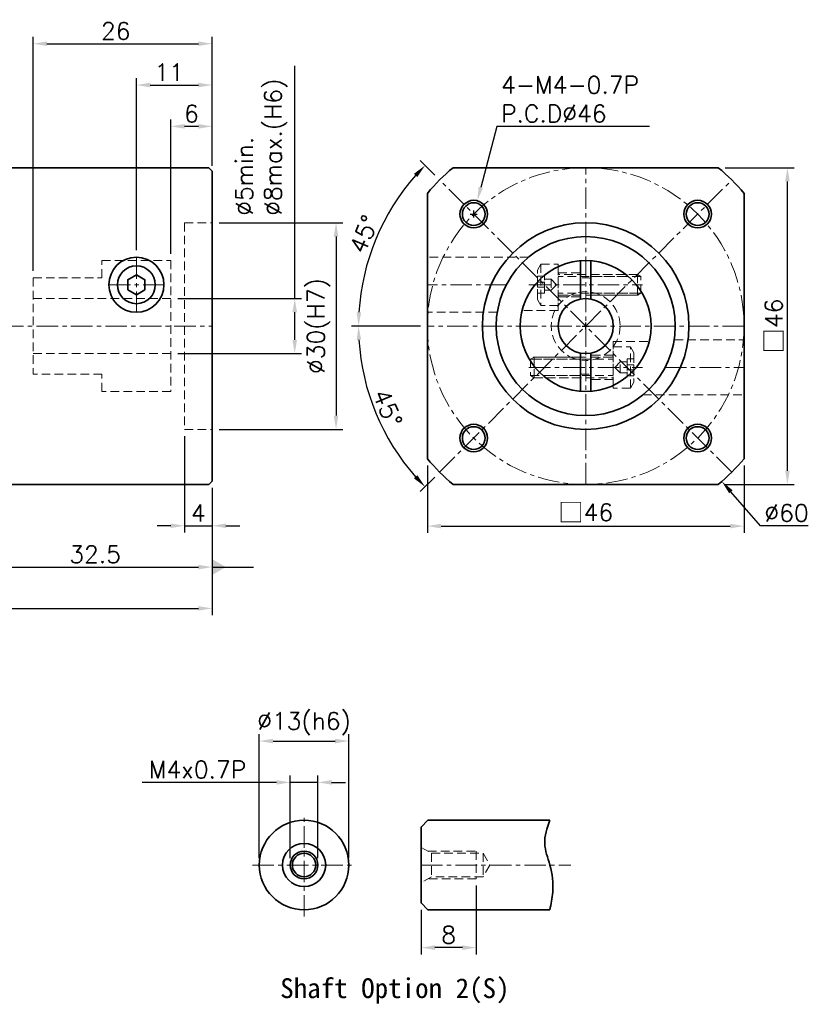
# Model space of a CAD drawing. Header units: millimetres. Extents: x -175 to 102, y -32 to 111.
# Tile 2 of 2: x -13 to 102, y -32 to 111. Entities that reach past the tile are written whole.
import ezdxf

# ---------------------------------------------------------------- set-up
doc = ezdxf.new("R2010")
doc.units = ezdxf.units.MM
doc.header["$LTSCALE"] = 2.5
doc.linetypes.add('CENTER', pattern=[2, 1.25, -0.25, 0.25, -0.25])
doc.linetypes.add('DASHED', pattern=[0.75, 0.5, -0.25])
doc.layers.get('0').update_dxf_attribs({"lineweight": 35})
for name, color, linetype, lineweight in [('DIM', 6, 'Continuous', 18), ('中心線', 1, 'CENTER', 18), ('虛線', 5, 'DASHED', 18)]:
    doc.layers.add(name, color=color, linetype=linetype, lineweight=lineweight)
doc.styles.get("Standard").update_dxf_attribs({"font": 'romans.shx'})
doc.dimstyles.new('R', dxfattribs={"dimtxt": 2.5, "dimasz": 2, "dimexe": 1, "dimexo": 1, "dimgap": 0.6, "dimtad": 1, "dimtoh": 1, "dimdec": 4, "dimdsep": 46, "dimtxsty": 'Standard', "dimcen": 0.5, "dimdle": 1, "dimclrt": 7, "dimadec": 4, "dimazin": 2, "dimtfac": 1, "dimtdec": 4, "dimtofl": 0, "dimtmove": 0, "dimatfit": 3, "dimfxl": 0, "dimtolj": 1, "dimarcsym": 0})
doc.dimstyles.get("Standard").update_dxf_attribs({"dimtxt": 2.5, "dimasz": 2, "dimexe": 1, "dimexo": 1, "dimgap": 0.6, "dimtad": 1, "dimdec": 4, "dimdsep": 46, "dimtxsty": 'Standard', "dimcen": 0.5, "dimdle": 1, "dimclrt": 7, "dimadec": 4, "dimazin": 2, "dimtfac": 1, "dimtdec": 4, "dimtofl": 0, "dimtmove": 0, "dimatfit": 3, "dimfxl": 0, "dimtolj": 1, "dimarcsym": 0})

# ---------------------------------------------------------------- blocks, each defined once
blk = doc.blocks.new('*D14')
at = {"layer": 'Defpoints', "color": 0}
for p in [(14.57, 101.75), (14.57, 89.25), (3.57, 76.75)]:
    blk.add_point(p, dxfattribs=at)
at = {"layer": 'DIM', "color": 0, "lineweight": -2}
for p, q in [((3.57, 77.75), (3.57, 102.75)), ((5.57, 101.75), (12.57, 101.75)), ((14.57, 90.25), (14.57, 102.75))]:
    blk.add_line(p, q, dxfattribs=at)
at = {"layer": 'DIM', "color": 0}
for points in [[(5.57, 102.08), (5.57, 101.42), (3.57, 101.75)], [(12.57, 102.08), (12.57, 101.42), (14.57, 101.75)]]:
    blk.add_solid(points, dxfattribs=at)
at = {"layer": 'DIM', "color": 7, "insert": (8.32, 103.6), "char_height": 2.5, "attachment_point": 5}
blk.add_mtext('\\A1;11', dxfattribs=at)
blk = doc.blocks.new('*D15')
at = {"layer": 'Defpoints', "color": 0}
for p in [(14.57, 107.75), (14.57, 89.25), (-11.43, 73.75)]:
    blk.add_point(p, dxfattribs=at)
at = {"layer": 'DIM', "color": 0, "lineweight": -2}
for p, q in [((-11.43, 74.75), (-11.43, 108.75)), ((14.57, 90.25), (14.57, 108.75)), ((-9.43, 107.75), (12.57, 107.75))]:
    blk.add_line(p, q, dxfattribs=at)
at = {"layer": 'DIM', "color": 0}
for points in [[(-9.43, 108.08), (-9.43, 107.42), (-11.43, 107.75)], [(12.57, 108.08), (12.57, 107.42), (14.57, 107.75)]]:
    blk.add_solid(points, dxfattribs=at)
at = {"layer": 'DIM', "color": 7, "insert": (0.57, 109.6), "char_height": 2.5, "attachment_point": 5}
blk.add_mtext('\\A1;26', dxfattribs=at)
blk = doc.blocks.new('*D20')
at = {"layer": 'Defpoints', "color": 0}
for p in [(-17.93, 44.25), (14.57, 44.25), (14.57, 31.75)]:
    blk.add_point(p, dxfattribs=at)
at = {"layer": 'DIM', "color": 0, "lineweight": -2}
for p, q in [((-17.93, 43.25), (-17.93, 30.75)), ((14.57, 43.25), (14.57, 30.75)), ((-15.93, 31.75), (12.57, 31.75))]:
    blk.add_line(p, q, dxfattribs=at)
at = {"layer": 'DIM', "color": 0}
for points in [[(-15.93, 32.08), (-15.93, 31.42), (-17.93, 31.75)], [(12.57, 32.08), (12.57, 31.42), (14.57, 31.75)]]:
    blk.add_solid(points, dxfattribs=at)
at = {"layer": 'DIM', "color": 7, "insert": (-2.43, 33.6), "char_height": 2.5, "attachment_point": 5}
blk.add_mtext('\\A1;32.5', dxfattribs=at)
blk = doc.blocks.new('*D21')
at = {"layer": 'Defpoints', "color": 0}
for p in [(-95.93, 61.25), (14.57, 44.25), (14.57, 25.75)]:
    blk.add_point(p, dxfattribs=at)
at = {"layer": 'DIM', "color": 0, "lineweight": -2}
for p, q in [((-95.93, 60.25), (-95.93, 24.75)), ((14.57, 43.25), (14.57, 24.75)), ((-93.93, 25.75), (12.57, 25.75))]:
    blk.add_line(p, q, dxfattribs=at)
at = {"layer": 'DIM', "color": 0}
for points in [[(-93.93, 26.08), (-93.93, 25.42), (-95.93, 25.75)], [(12.57, 26.08), (12.57, 25.42), (14.57, 25.75)]]:
    blk.add_solid(points, dxfattribs=at)
at = {"layer": 'DIM', "color": 7, "insert": (-40.68, 27.6), "char_height": 2.5, "attachment_point": 5}
blk.add_mtext('\\A1;110.5', dxfattribs=at)
blk = doc.blocks.new('*D36')
at = {"layer": 'Defpoints', "color": 0}
for p in [(34.42, 6.49), (21.42, -11.51), (34.42, -11.51)]:
    blk.add_point(p, dxfattribs=at)
at = {"layer": 'DIM', "color": 0, "lineweight": -2}
for p, q in [((21.42, -10.51), (21.42, 7.49)), ((34.42, -10.51), (34.42, 7.49)), ((23.42, 6.49), (32.42, 6.49))]:
    blk.add_line(p, q, dxfattribs=at)
at = {"layer": 'DIM', "color": 0}
for points in [[(23.42, 6.82), (23.42, 6.15), (21.42, 6.49)], [(32.42, 6.82), (32.42, 6.15), (34.42, 6.49)]]:
    blk.add_solid(points, dxfattribs=at)
at = {"layer": 'DIM', "color": 7, "insert": (27.92, 8.99), "char_height": 2.5, "attachment_point": 5}
blk.add_mtext('\\A1;%%C13(h6)', dxfattribs=at)
blk = doc.blocks.new('*D43')
at = {"layer": 'Defpoints', "color": 0}
for p in [(29.92, 0.49), (25.92, -11.51), (29.92, -11.51)]:
    blk.add_point(p, dxfattribs=at)
at = {"layer": 'DIM', "color": 0, "lineweight": -2}
for p, q in [((25.92, -10.51), (25.92, 1.49)), ((29.92, -10.51), (29.92, 1.49)), ((23.92, 0.49), (4.41, 0.49)), ((29.92, 0.49), (25.92, 0.49)), ((31.92, 0.49), (33.92, 0.49))]:
    blk.add_line(p, q, dxfattribs=at)
at = {"layer": 'DIM', "color": 0}
for points in [[(23.92, 0.82), (23.92, 0.15), (25.92, 0.49)], [(31.92, 0.82), (31.92, 0.15), (29.92, 0.49)]]:
    blk.add_solid(points, dxfattribs=at)
at = {"layer": 'DIM', "color": 7, "insert": (12.45, 2.34), "char_height": 2.5, "attachment_point": 5}
blk.add_mtext('\\A1;M4x0.7P', dxfattribs=at)
blk = doc.blocks.new('*D22')
at = {"layer": 'Defpoints', "color": 0}
for p in [(52.92, -13.51), (44.92, -17.01), (44.92, -23.51)]:
    blk.add_point(p, dxfattribs=at)
at = {"layer": 'DIM', "color": 0, "lineweight": -2}
for p, q in [((52.92, -14.51), (52.92, -24.51)), ((44.92, -18.01), (44.92, -24.51)), ((50.92, -23.51), (46.92, -23.51))]:
    blk.add_line(p, q, dxfattribs=at)
at = {"layer": 'DIM', "color": 0}
for points in [[(46.92, -23.18), (46.92, -23.85), (44.92, -23.51)], [(50.92, -23.18), (50.92, -23.85), (52.92, -23.51)]]:
    blk.add_solid(points, dxfattribs=at)
at = {"layer": 'DIM', "color": 7, "insert": (48.92, -21.66), "char_height": 2.5, "attachment_point": 5}
blk.add_mtext('\\A1;8', dxfattribs=at)
blk = doc.blocks.new('*D23')
at = {"layer": 'Defpoints', "color": 0}
for p in [(8.57, 70.75), (8.57, 62.75), (26.57, 62.75)]:
    blk.add_point(p, dxfattribs=at)
at = {"layer": 'DIM', "color": 0, "lineweight": -2}
for p, q in [((26.57, 70.75), (26.57, 104.55)), ((9.57, 70.75), (27.57, 70.75)), ((26.57, 64.75), (26.57, 68.75)), ((9.57, 62.75), (27.57, 62.75))]:
    blk.add_line(p, q, dxfattribs=at)
at = {"layer": 'DIM', "color": 0}
for points in [[(26.23, 68.75), (26.9, 68.75), (26.57, 70.75)], [(26.23, 64.75), (26.9, 64.75), (26.57, 62.75)]]:
    blk.add_solid(points, dxfattribs=at)
at = {"layer": 'DIM', "color": 7, "insert": (17.99, 82.76), "char_height": 2.5, "attachment_point": 1, "rotation": 90}
blk.add_mtext('\\A1;%%C5min.\\P%%C8max.(H6) ', dxfattribs=at)
blk = doc.blocks.new('*D29')
at = {"layer": 'Defpoints', "color": 0}
for p in [(8.57, 95.75), (14.57, 89.04), (8.57, 76.25)]:
    blk.add_point(p, dxfattribs=at)
at = {"layer": 'DIM', "color": 0, "lineweight": -2}
for p, q in [((8.57, 77.25), (8.57, 96.75)), ((14.57, 90.04), (14.57, 96.75)), ((12.57, 95.75), (10.57, 95.75))]:
    blk.add_line(p, q, dxfattribs=at)
at = {"layer": 'DIM', "color": 0}
for points in [[(10.57, 96.08), (10.57, 95.42), (8.57, 95.75)], [(12.57, 96.08), (12.57, 95.42), (14.57, 95.75)]]:
    blk.add_solid(points, dxfattribs=at)
at = {"layer": 'DIM', "color": 7, "insert": (11.57, 97.6), "char_height": 2.5, "attachment_point": 5}
blk.add_mtext('\\A1;6', dxfattribs=at)
blk = doc.blocks.new('*D31')
at = {"layer": 'Defpoints', "color": 0}
for p in [(10.57, 51.75), (14.57, 44.25), (14.57, 37.75)]:
    blk.add_point(p, dxfattribs=at)
at = {"layer": 'DIM', "color": 0, "lineweight": -2}
for p, q in [((10.57, 50.75), (10.57, 36.75)), ((14.57, 43.25), (14.57, 36.75)), ((8.57, 37.75), (6.57, 37.75)), ((10.57, 37.75), (14.57, 37.75)), ((16.57, 37.75), (18.57, 37.75))]:
    blk.add_line(p, q, dxfattribs=at)
at = {"layer": 'DIM', "color": 0}
for points in [[(8.57, 38.08), (8.57, 37.42), (10.57, 37.75)], [(16.57, 38.08), (16.57, 37.42), (14.57, 37.75)]]:
    blk.add_solid(points, dxfattribs=at)
at = {"layer": 'DIM', "color": 7, "insert": (12.57, 39.6), "char_height": 2.5, "attachment_point": 5}
blk.add_mtext('\\A1;4', dxfattribs=at)
blk = doc.blocks.new('*D32')
at = {"layer": 'Defpoints', "color": 0}
for p in [(45.83, 47.49), (91.83, 47.49), (91.83, 37.7)]:
    blk.add_point(p, dxfattribs=at)
at = {"layer": 'DIM', "color": 0, "lineweight": -2}
for p, q in [((45.83, 46.49), (45.83, 36.7)), ((91.83, 46.49), (91.83, 36.7)), ((47.83, 37.7), (89.83, 37.7))]:
    blk.add_line(p, q, dxfattribs=at)
at = {"layer": 'DIM', "color": 0}
for points in [[(47.83, 38.04), (47.83, 37.37), (45.83, 37.7)], [(89.83, 38.04), (89.83, 37.37), (91.83, 37.7)]]:
    blk.add_solid(points, dxfattribs=at)
at = {"layer": 'DIM', "color": 7, "insert": (68.83, 39.66), "char_height": 2.5, "attachment_point": 5}
blk.add_mtext('\\A1;{\\fPMingLiU|b0|i0|c136|p18;\\H1.083x;\\C0;□}46', dxfattribs=at)
blk = doc.blocks.new('*D33')
at = {"layer": 'Defpoints', "color": 0}
for p in [(47.62, 87.96), (40.25, 83.25), (45.83, 66.75), (91.83, 66.75), (90.04, 45.54)]:
    blk.add_point(p, dxfattribs=at)
at = {"layer": 'DIM', "color": 0, "lineweight": -2}
for p, q in [((46.91, 88.67), (44.79, 90.79)), ((44.83, 66.75), (34.83, 66.75))]:
    blk.add_line(p, q, dxfattribs=at)
blk.add_arc((68.83, 66.75), 33, 138.473, 176.527, dxfattribs=at)
at = {"layer": 'DIM', "color": 0}
for points in [[(43.88, 88.86), (44.37, 88.4), (45.5, 90.08)], [(36.22, 68.74), (35.56, 68.76), (35.83, 66.75)]]:
    blk.add_solid(points, dxfattribs=at)
at = {"layer": 'DIM', "color": 7, "insert": (36.63, 80.09), "char_height": 2.5, "attachment_point": 5, "rotation": 67.5}
blk.add_mtext('\\A1;45°', dxfattribs=at)
blk = doc.blocks.new('*D34')
at = {"layer": 'Defpoints', "color": 0}
for p in [(90.04, 87.96), (45.83, 66.75), (91.83, 66.75), (36.95, 58.21), (47.62, 45.54)]:
    blk.add_point(p, dxfattribs=at)
at = {"layer": 'DIM', "color": 0, "lineweight": -2}
for p, q in [((44.83, 66.75), (34.83, 66.75)), ((46.91, 44.83), (44.79, 42.71))]:
    blk.add_line(p, q, dxfattribs=at)
blk.add_arc((68.83, 66.75), 33, 183.473, 221.527, dxfattribs=at)
at = {"layer": 'DIM', "color": 0}
for points in [[(35.56, 64.74), (36.22, 64.76), (35.83, 66.75)], [(44.37, 45.1), (43.88, 44.64), (45.5, 43.41)]]:
    blk.add_solid(points, dxfattribs=at)
at = {"layer": 'DIM', "color": 7, "insert": (40.05, 54.83), "char_height": 2.5, "attachment_point": 5, "rotation": 292.5}
blk.add_mtext('\\A1;45°', dxfattribs=at)
blk = doc.blocks.new('A$C17CE267E')
at = {"layer": '虛線', "color": 7}
for p, q in [((14.5, 0), (14.5, 6)), ((0.5, 4.5), (0, 4.2)), ((0.5, 1.5), (0.5, 4.5)), ((11.8, 4.5), (0.5, 4.5)), ((0, 4.2), (12, 4.2)), ((0, 4.2), (0, 1.8)), ((0, 1.8), (12, 1.8)), ((0, 1.8), (0.5, 1.5)), ((0.5, 1.5), (11.8, 1.5))]:
    blk.add_line(p, q, dxfattribs=at)
for points in [[(14.5, 6), (15, 5.13), (15, 0.87), (14.5, 0), (12, 0), (12, 6)], [(14, 3.81), (14, 2.19), (13, 2.19), (13, 3.81)], [(15, 1.77), (15, 4.23), (14, 4.23), (14, 1.77)], [(15, 2.63), (15, 3.37), (14, 3.37), (14, 2.63)]]:
    blk.add_lwpolyline(points, close=True, dxfattribs=at)
blk.add_lwpolyline([(13, 2.19), (12.24, 3), (13, 3.81)], dxfattribs=at)
for centre, start, end in [((11.8, 4.7), 270, 0), ((11.8, 1.3), 0, 90)]:
    blk.add_arc(centre, 0.2, start, end, dxfattribs=at)
blk = doc.blocks.new('A$C52865C1E')
for p, q in [((8.75, 18.97), (8.75, 13.43)), ((10.25, 18.97), (10.25, 13.43)), ((8.75, 5.57), (8.75, 0.03)), ((10.25, 5.57), (10.25, 0.03))]:
    blk.add_line(p, q)
for radius in [9.5, 4]:
    blk.add_circle((9.5, 9.5), radius)
at = {"layer": '中心線', "color": 7}
for p, q in [((1.25, 15.5), (17.75, 15.5)), ((1.25, 3.5), (17.75, 3.5))]:
    blk.add_line(p, q, dxfattribs=at)
at = {"layer": '虛線', "color": 7}
for p, q in [((5.5, 17.25), (8.75, 17.25)), ((10.25, 17), (15.33, 17)), ((10.25, 16.7), (15.7, 16.7)), ((10.25, 14.3), (17.7, 14.3)), ((5.5, 13.75), (8.75, 13.75)), ((10.25, 14), (17.87, 14)), ((8.75, 5), (1.13, 5)), ((8.75, 4.7), (1.3, 4.7)), ((13.5, 5.25), (10.25, 5.25)), ((8.75, 2.3), (3.3, 2.3)), ((8.75, 2), (3.67, 2)), ((13.5, 1.75), (10.25, 1.75))]:
    blk.add_line(p, q, dxfattribs=at)
for points in [[(5.5, 18.12), (5.5, 11.75), (0.27, 11.75)], [(13.5, 0.88), (13.5, 7.25)], [(13.5, 7.25), (18.73, 7.25)]]:
    blk.add_lwpolyline(points, dxfattribs=at)
blk.add_circle((9.5, 9.5), 5, dxfattribs=at)
for start, end in [(83.8494, 96.1506), (263.8494, 276.1506)]:
    blk.add_arc((9.5, 9.5), 7, start, end, dxfattribs=at)
at = {"layer": '中心線', "color": 7, "rotation": 180}
blk.add_blockref('A$C17CE267E', (17.5, 18.5), dxfattribs=at)
at = {"layer": '中心線', "color": 7}
blk.add_blockref('A$C17CE267E', (1.5, 0.5), dxfattribs=at)
blk = doc.blocks.new('*D13')
at = {"layer": 'Defpoints', "color": 0}
for p in [(88.09, 89.75), (98.13, 89.75), (88.09, 43.75)]:
    blk.add_point(p, dxfattribs=at)
at = {"layer": 'DIM', "color": 0, "lineweight": -2}
for p, q in [((89.09, 89.75), (99.13, 89.75)), ((98.13, 45.75), (98.13, 87.75)), ((89.09, 43.75), (99.13, 43.75))]:
    blk.add_line(p, q, dxfattribs=at)
at = {"layer": 'DIM', "color": 0}
for points in [[(97.8, 87.75), (98.46, 87.75), (98.13, 89.75)], [(97.8, 45.75), (98.46, 45.75), (98.13, 43.75)]]:
    blk.add_solid(points, dxfattribs=at)
at = {"layer": 'DIM', "color": 7, "insert": (96.18, 66.75), "char_height": 2.5, "attachment_point": 5, "rotation": 90}
blk.add_mtext('\\A1;{\\fPMingLiU|b0|i0|c136|p18;\\H1.083x;\\C0;□}46', dxfattribs=at)
blk = doc.blocks.new('*D45')
at = {"layer": 'Defpoints', "color": 0}
for p in [(14.57, 81.75), (14.57, 51.75), (32.57, 51.75)]:
    blk.add_point(p, dxfattribs=at)
at = {"layer": 'DIM', "color": 0, "lineweight": -2}
for p, q in [((15.57, 81.75), (33.57, 81.75)), ((32.57, 79.75), (32.57, 53.75)), ((15.57, 51.75), (33.57, 51.75))]:
    blk.add_line(p, q, dxfattribs=at)
at = {"layer": 'DIM', "color": 0}
for points in [[(32.23, 79.75), (32.9, 79.75), (32.57, 81.75)], [(32.23, 53.75), (32.9, 53.75), (32.57, 51.75)]]:
    blk.add_solid(points, dxfattribs=at)
at = {"layer": 'DIM', "color": 7, "insert": (30.06, 66.75), "char_height": 2.5, "attachment_point": 5, "rotation": 90}
blk.add_mtext('\\A1;%%C30(H7)', dxfattribs=at)
blk = doc.blocks.new('*D46')
at = {"layer": 'Defpoints', "color": 0}
for p in [(49.06, 89.31), (88.6, 44.19)]:
    blk.add_point(p, dxfattribs=at)
at = {"layer": 'DIM', "color": 0, "lineweight": -2}
for p, q in [((68.83, 66.25), (68.83, 67.25)), ((68.33, 66.75), (69.33, 66.75)), ((94.24, 37.75), (89.92, 42.68)), ((101.15, 37.75), (94.24, 37.75))]:
    blk.add_line(p, q, dxfattribs=at)
at = {"layer": 'DIM', "color": 0}
blk.add_solid([(90.17, 42.9), (89.67, 42.46), (88.6, 44.19)], dxfattribs=at)
at = {"layer": 'DIM', "color": 7, "insert": (98, 39.6), "char_height": 2.5, "attachment_point": 5}
blk.add_mtext('\\A1;∅60', dxfattribs=at)
blk = doc.blocks.new('*U48')
at = {"color": 7}
for radius in [2, 1.65]:
    blk.add_circle((0, 0), radius, dxfattribs=at)
blk = doc.blocks.new('*U49')
at = {"color": 0, "linetype": 'ByBlock', "lineweight": -2}
blk.add_blockref('*U48', (38.3, 83.01), dxfattribs=at)
for p, rotation in [((70.83, 83.01), 270), ((38.3, 50.49), 89.99999999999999), ((70.83, 50.49), 180)]:
    blk.add_blockref('*U48', p, dxfattribs=dict(at, rotation=rotation))
blk = doc.blocks.new('*D50')
at = {"layer": 'Defpoints', "color": 0}
for p in [(53.08, 84.95), (52.05, 81.08)]:
    blk.add_point(p, dxfattribs=at)
at = {"layer": 'DIM', "color": 0, "lineweight": -2}
for p, q in [((55.94, 95.75), (53.59, 86.88)), ((78.09, 95.75), (55.94, 95.75)), ((52.07, 83.01), (53.07, 83.01)), ((52.57, 82.51), (52.57, 83.51))]:
    blk.add_line(p, q, dxfattribs=at)
at = {"layer": 'DIM', "color": 0}
blk.add_solid([(53.27, 86.96), (53.91, 86.79), (53.08, 84.95)], dxfattribs=at)
at = {"layer": 'DIM', "color": 7, "insert": (56.54, 103.02), "char_height": 2.5, "attachment_point": 1}
blk.add_mtext('\\A1;4-M4-0.7P\\PP.C.D%%C46', dxfattribs=at)

msp = doc.modelspace()

# ---------------------------------------------------------------- linework, layer by layer
for p, q in [((14.06776, 89.74944), (-17.43224, 89.74944)), ((14.06776, 89.74944), (14.56776, 89.24944)), ((14.56776, 44.24944), (14.56776, 89.24944)), ((49.56855, 89.74944), (88.09127, 89.74944)), ((45.82991, 47.48808), (45.82991, 86.0108)), ((91.82991, 86.0108), (91.82991, 47.48808)), ((14.06776, 43.74944), (-17.43224, 43.74944)), ((14.06776, 43.74944), (14.56776, 44.24944)), ((88.09127, 43.74944), (49.56855, 43.74944))]:
    msp.add_line(p, q)
msp.add_lwpolyline([(2.31776, 72.02775), (3.56776, 71.30606), (4.81776, 72.02775), (4.81776, 73.47112), (3.56776, 74.19281), (2.31776, 73.47112)], close=True)
msp.add_lwpolyline([(63.61926, -18.01466), (45.91926, -18.01466), (44.91926, -17.01466), (44.91926, -6.01466), (45.91926, -5.01466), (63.61926, -5.01466)])
at = {"color": 7}
for radius in [15, 13]:
    msp.add_circle((68.82991, 66.74944), radius, dxfattribs=at)
for centre, radius in [((3.56776, 72.74944), 4), ((3.56776, 72.74944), 2.75), ((27.91926, -11.51466), 6.5), ((27.91926, -11.51466), 3.1434), ((27.91926, -11.51466), 2), ((27.91926, -11.51466), 1.7)]:
    msp.add_circle(centre, radius)
for start, end in [(129.9445052, 140.0554948), (39.9445052, 50.0554948), (219.9445052, 230.0554948), (309.9445052, 320.0554948)]:
    msp.add_arc((68.82991, 66.74944), 30, start, end)
msp.add_spline([(63.61926, -5.01466), (62.87279, -8.40262), (63.61926, -11.51466), (64.03571, -15.46274), (63.61926, -18.01466)], degree=3)
at = {"layer": '中心線', "color": 7}
for p, q in [((68.82991, 43.74944), (68.82991, 89.74944)), ((90.04311, 45.53623), (47.61671, 87.96264)), ((47.61671, 45.53623), (90.04311, 87.96264)), ((3.56776, 76.74944), (3.56776, 68.74944)), ((-0.43224, 72.74944), (7.56776, 72.74944)), ((57.29735, 72.74944), (45.82991, 72.74944)), ((-95.93224, 66.74944), (14.56776, 66.74944)), ((91.82991, 66.74944), (45.82991, 66.74944)), ((80.36247, 60.74944), (91.82991, 60.74944)), ((27.91926, -19.01466), (27.91926, -4.01466)), ((20.41926, -11.51466), (35.41926, -11.51466)), ((44.91926, -11.51466), (66.66802, -11.51466))]:
    msp.add_line(p, q, dxfattribs=at)
msp.add_circle((68.82991, 66.74944), 23, dxfattribs=at)
at = {"layer": '虛線', "color": 7}
for p, q in [((10.56776, 81.74944), (14.56776, 81.74944)), ((10.56776, 81.74944), (10.56776, 51.74944)), ((-1.43224, 73.74944), (-1.43224, 76.24944)), ((-1.43224, 76.24944), (8.56776, 76.24944)), ((8.56776, 76.24944), (8.56776, 57.24944)), ((60.52329, 76.74944), (45.82991, 76.74944)), ((-11.43224, 73.74944), (-1.43224, 73.74944)), ((-11.43224, 73.74944), (-11.43224, 59.74944)), ((8.56776, 70.74944), (-11.43224, 70.74944)), ((55.94422, 68.74944), (45.82991, 68.74944)), ((81.71561, 64.74944), (91.82991, 64.74944)), ((8.56776, 62.74944), (-11.43224, 62.74944)), ((-1.43224, 59.74944), (-11.43224, 59.74944)), ((-1.43224, 57.24944), (-1.43224, 59.74944)), ((8.56776, 57.24944), (-1.43224, 57.24944)), ((77.13654, 56.74944), (91.82991, 56.74944)), ((10.56776, 51.74944), (14.56776, 51.74944)), ((44.91926, -8.94863), (46.41926, -9.81466)), ((45.89965, -9.51466), (52.91926, -9.51466)), ((46.41926, -9.81466), (46.41926, -13.21466)), ((46.41926, -9.81466), (53.91926, -9.81466)), ((52.91926, -9.51466), (52.91926, -13.51466)), ((53.91926, -9.81466), (53.91926, -13.21466)), ((53.91926, -9.81466), (54.90076, -11.51466)), ((54.90076, -11.51466), (53.91926, -13.21466)), ((46.41926, -13.21466), (44.91926, -14.08068)), ((52.91926, -13.51466), (45.89965, -13.51466)), ((53.91926, -13.21466), (46.41926, -13.21466))]:
    msp.add_line(p, q, dxfattribs=at)

# ---------------------------------------------------------------- block references
at = {"color": 7}
for name, p in [('*U49', (14.26215, 0)), ('A$C52865C1E', (59.32991, 57.24944))]:
    msp.add_blockref(name, p, dxfattribs=at)

# ---------------------------------------------------------------- texts
at = {"insert": (24.4602, -27.96252), "char_height": 2.88, "width": 47.4777489, "attachment_point": 1}
msp.add_mtext('{\\fDFKai-SB|b1|i0|c0|p65;Shaft Option 2(S)}', dxfattribs=at)

# ---------------------------------------------------------------- dimensions: what is measured, and where the dimension line sits
at = {"layer": 'DIM', "color": 7}
for base, p1, p2, picture, middle in [((14.56776, 107.74944), (-11.43224, 73.74944), (14.56776, 89.24944), '*D15', (0.56776, 107.74944)), ((14.56776, 101.74944), (3.56776, 76.74944), (14.56776, 89.24944), '*D14', (8.31776, 101.74944)), ((14.56776, 25.74944), (-95.93224, 61.24944), (14.56776, 44.24944), '*D21', (-40.68224, 25.74944)), ((14.56776, 31.74944), (-17.93224, 44.24944), (14.56776, 44.24944), '*D20', (-2.43224, 31.74944))]:
    dim = msp.add_linear_dim(base=base, p1=p1, p2=p2, dimstyle='Standard', dxfattribs=at)
    dim.commit()
    dim.dimension.update_dxf_attribs({"geometry": picture, "text_midpoint": middle, "dimtype": 160})
dim = msp.add_linear_dim(base=(26.56776, 62.74944), p1=(8.56776, 70.74944), p2=(8.56776, 62.74944), angle=90, text='%%C5min.\\P%%C8max.(H6) ', dimstyle='Standard', override={"dimtofl": 1}, dxfattribs=at)
dim.commit()
dim.dimension.update_dxf_attribs({"geometry": '*D23', "text_midpoint": (26.56776, 93.35488), "dimtype": 160})
dim = msp.add_diameter_dim_2p(p1=(52.05419, 81.07961), p2=(53.07872, 84.94618), text='4-M4-0.7P\\PP.C.D%%C46', dimstyle='R', dxfattribs=at)
dim.commit()
dim.dimension.update_dxf_attribs({"geometry": '*D50', "text_midpoint": (67.31506, 95.74944), "dimtype": 163})
dim = msp.add_linear_dim(base=(8.56776, 95.74944), p1=(14.56776, 89.04226), p2=(8.56776, 76.24944), dimstyle='Standard', override={"dimtofl": 1}, dxfattribs=at)
dim.commit()
dim.dimension.update_dxf_attribs({"geometry": '*D29', "text_midpoint": (11.56776, 95.74944), "dimtype": 160})
for base, line1, line2, picture, middle in [((40.25107, 83.24944), ((91.82991, 66.74944), (45.82991, 66.74944)), ((90.04311, 45.53623), (47.61671, 87.96264)), '*D33', (38.34189, 79.37799)), ((36.95436, 58.20841), ((47.61671, 45.53623), (90.04311, 87.96264)), ((91.82991, 66.74944), (45.82991, 66.74944)), '*D34', (38.34189, 54.12088))]:
    dim = msp.add_angular_dim_2l(base=base, line1=line1, line2=line2, dimstyle='Standard', dxfattribs=at)
    dim.commit()
    dim.dimension.update_dxf_attribs({"geometry": picture, "text_midpoint": middle, "dimtype": 162})
dim = msp.add_diameter_dim_2p(p1=(49.05713, 89.31129), p2=(88.60269, 44.18759), dimstyle='R', dxfattribs=at)
dim.commit()
dim.dimension.update_dxf_attribs({"geometry": '*D46', "text_midpoint": (97.99973, 37.74944), "dimtype": 163})
for base, p1, p2, text, picture, middle in [((98.12991, 89.74944), (88.09127, 43.74944), (88.09127, 89.74944), '{\\fPMingLiU|b0|i0|c136|p18;\\H1.083x;\\C0;□}<>', '*D13', (98.12991, 66.74944)), ((32.56776, 51.74944), (14.56776, 81.74944), (14.56776, 51.74944), '%%C<>(H7)', '*D45', (32.56776, 66.74944))]:
    dim = msp.add_linear_dim(base=base, p1=p1, p2=p2, angle=90, text=text, dimstyle='Standard', dxfattribs=at)
    dim.commit()
    dim.dimension.update_dxf_attribs({"geometry": picture, "text_midpoint": middle, "dimtype": 160})
for base, p1, p2, picture, middle in [((14.56776, 37.74944), (10.56776, 51.74944), (14.56776, 44.24944), '*D31', (12.56776, 39.59944)), ((44.91926, -23.51466), (52.91926, -13.51466), (44.91926, -17.01466), '*D22', (48.91926, -21.66466))]:
    dim = msp.add_linear_dim(base=base, p1=p1, p2=p2, dimstyle='Standard', override={"dimtofl": 1}, dxfattribs=at)
    dim.commit()
    dim.dimension.update_dxf_attribs({"geometry": picture, "text_midpoint": middle})
dim = msp.add_linear_dim(base=(91.82991, 37.70319), p1=(45.82991, 47.48808), p2=(91.82991, 47.48808), text='{\\fPMingLiU|b0|i0|c136|p18;\\H1.083x;\\C0;□}<>', dimstyle='Standard', dxfattribs=at)
dim.commit()
dim.dimension.update_dxf_attribs({"geometry": '*D32', "text_midpoint": (68.82991, 37.70319), "dimtype": 160})
for base, p1, p2, text, picture, middle in [((34.41926, 6.48534), (21.41926, -11.51466), (34.41926, -11.51466), '%%C<>(h6)', '*D36', (27.91926, 6.48534)), ((29.91926, 0.48534), (25.91926, -11.51466), (29.91926, -11.51466), 'M4x0.7P', '*D43', (12.45045, 0.48534))]:
    dim = msp.add_linear_dim(base=base, p1=p1, p2=p2, text=text, dimstyle='Standard', override={"dimtofl": 1}, dxfattribs=at)
    dim.commit()
    dim.dimension.update_dxf_attribs({"geometry": picture, "text_midpoint": middle, "dimtype": 160})

# ---------------------------------------------------------------- leaders
msp.add_leader([(14.56776, 31.74944), (20.56776, 31.74944)], dimstyle='Standard', override={"dimldrblk": 'DatumFilled'}, dxfattribs=at)

doc.saveas('drawing.dxf')
